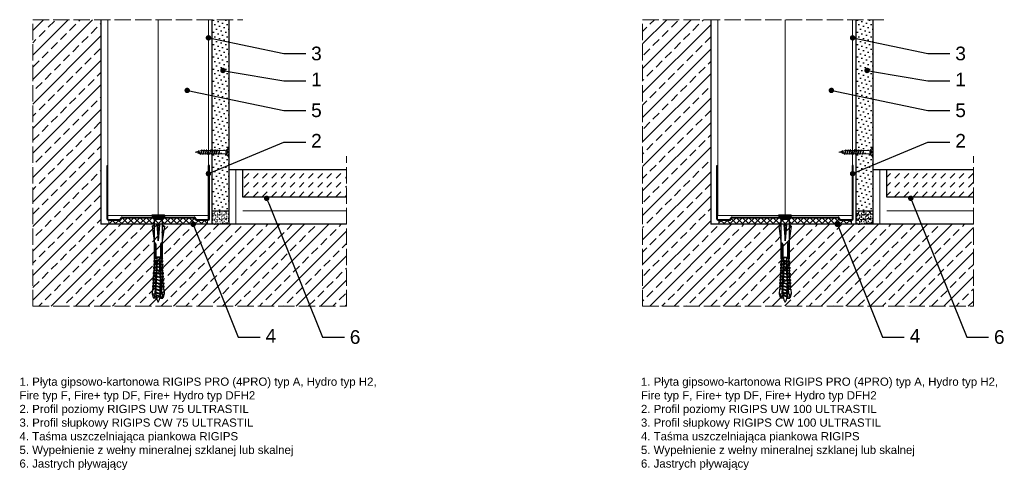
# Model space of a CAD drawing. Header units: millimetres. Extents: x 1170 to 2442, y 529 to 1564.
# Tile 3 of 3: x 1716 to 2437, y 1234 to 1564. Entities that reach past the tile are written whole.
import ezdxf
from ezdxf import colors
from ezdxf.entities.mleader import LeaderData, LeaderLine
from ezdxf.math import Vec2, Vec3

# ---------------------------------------------------------------- set-up
doc = ezdxf.new("R2010")
doc.units = ezdxf.units.MM
doc.linetypes.add('ACAD_ISO02W100', pattern=[15, 12, -3])
for name, color, linetype, lineweight in [('_ISOVER WELNA', 7, 'BATTING', 9), ('_RIGIPS AKCESORIA', 7, 'Continuous', 18), ('_RIGIPS G-K', 7, 'Continuous', 25), ('_RIGIPS PROFIL', 7, 'Continuous', 18), ('KRESKOWANIE', 7, 'Continuous', 9), ('OPISY', 7, 'Continuous', 9), ('PRZERYWANA', 7, 'ACAD_ISO02W100', 9)]:
    doc.layers.add(name, color=color, linetype=linetype, lineweight=lineweight)
doc.styles.get("Standard").update_dxf_attribs({"font": 'arial.ttf'})
doc.linetypes.add('BATTING', pattern='A,0.00254,-2.54,[134,ltypeshp.shx,S=2.54,R=0,X=-2.54,Y=0],-5.08,[134,ltypeshp.shx,S=2.54,R=180,X=2.54,Y=0],-2.54', length=10.16254)

# ---------------------------------------------------------------- blocks, each defined once
blk = doc.blocks.new('UW 75 ULTRASTIL')
h = blk.add_hatch()
h.set_pattern_fill('ANSI31', color=256, scale=0.5, style=0)
h.paths.add_polyline_path([(-11.93, 0.56), (-11.6, 1.24, -0.286951), (-10.7, 1.8), (10.18, 1.8), (41.3, 1.8, -0.286951), (42.2, 1.24), (42.53, 0.56, 0.286951), (43.43, 0), (52, 0, 0.414214), (52.8, 0.8), (52.8, 40), (52.25, 40), (52.25, 0.8, -0.414214), (52, 0.55), (43.77, 0.55, -0.286951), (42.87, 1.11), (42.54, 1.79, 0.286951), (41.64, 2.35), (-11.04, 2.35, 0.286951), (-11.94, 1.79), (-12.27, 1.11, -0.286951), (-13.17, 0.55), (-21.4, 0.55, -0.414214), (-21.65, 0.8), (-21.65, 40), (-22.2, 40), (-22.2, 0.8, 0.414214), (-21.4, 0), (-12.83, 0, 0.286951)])
for p, q in [((-22.2, 0.8), (-22.2, 40)), ((-22.2, 40), (-21.65, 40)), ((-21.65, 0.8), (-21.65, 40)), ((52.25, 0.8), (52.25, 40)), ((52.8, 40), (52.25, 40)), ((52.8, 0.8), (52.8, 40)), ((-21.4, 0.55), (-13.17, 0.55)), ((-21.4, 0), (-12.83, 0)), ((-12.27, 1.11), (-11.94, 1.79)), ((-11.93, 0.56), (-11.6, 1.24)), ((-11.04, 2.35), (41.64, 2.35)), ((-10.7, 1.8), (41.3, 1.8)), ((42.53, 0.56), (42.2, 1.24)), ((42.87, 1.11), (42.54, 1.79)), ((43.43, 0), (52, 0)), ((43.77, 0.55), (52, 0.55))]:
    blk.add_line(p, q)
for centre, radius, start, end in [((-21.4, 0.8), 0.8, 180, 270), ((-21.4, 0.8), 0.25, 180, 270), ((-13.17, 1.55), 1, 270, 334.04349), ((-12.83, 1), 1, 270, 334.04349), ((-11.04, 1.35), 1, 90, 154.04349), ((-10.7, 0.8), 1, 90, 154.04349), ((41.3, 0.8), 1, 25.95651, 90), ((41.64, 1.35), 1, 25.95651, 90), ((43.43, 1), 1, 205.95651, 270), ((43.77, 1.55), 1, 205.95651, 270), ((52, 0.8), 0.8, 270, 0), ((52, 0.8), 0.25, 270, 0)]:
    blk.add_arc(centre, radius, start, end)
blk = doc.blocks.new('UW 100 ULTRASTIL')
h = blk.add_hatch()
h.set_pattern_fill('ANSI31', color=256, scale=0.5, style=0)
h.paths.add_polyline_path([(166.82, 2.35), (89.14, 2.35, 0.286951), (88.24, 1.79), (87.91, 1.11, -0.286951), (87.01, 0.55), (78.78, 0.55, -0.414214), (78.53, 0.8), (78.53, 40), (77.98, 40), (77.98, 0.8, 0.414214), (78.78, 0), (87.35, 0, 0.286951), (88.25, 0.56), (88.58, 1.24, -0.286951), (89.48, 1.8), (166.48, 1.8, -0.286951), (167.38, 1.24), (167.71, 0.56, 0.286951), (168.61, 0), (177.18, 0, 0.414214), (177.98, 0.8), (177.98, 40), (177.43, 40), (177.43, 0.8, -0.414214), (177.18, 0.55), (168.95, 0.55, -0.286951), (168.05, 1.11), (167.72, 1.79, 0.286951)])
for p, q in [((77.98, 0.8), (77.98, 40)), ((77.98, 40), (78.53, 40)), ((78.53, 0.8), (78.53, 40)), ((177.43, 0.8), (177.43, 40)), ((177.98, 40), (177.43, 40)), ((177.98, 0.8), (177.98, 40)), ((78.78, 0.55), (87.01, 0.55)), ((78.78, 0), (87.35, 0)), ((87.91, 1.11), (88.24, 1.79)), ((88.25, 0.56), (88.58, 1.24)), ((89.14, 2.35), (166.82, 2.35)), ((89.48, 1.8), (166.48, 1.8)), ((167.71, 0.56), (167.38, 1.24)), ((168.05, 1.11), (167.72, 1.79)), ((168.61, 0), (177.18, 0)), ((168.95, 0.55), (177.18, 0.55))]:
    blk.add_line(p, q)
for centre, radius, start, end in [((78.78, 0.8), 0.8, 180, 270), ((78.78, 0.8), 0.25, 180, 270), ((87.01, 1.55), 1, 270, 334.04349), ((87.35, 1), 1, 270, 334.04349), ((89.14, 1.35), 1, 90, 154.04349), ((89.48, 0.8), 1, 90, 154.04349), ((166.48, 0.8), 1, 25.95651, 90), ((166.82, 1.35), 1, 25.95651, 90), ((168.61, 1), 1, 205.95651, 270), ((168.95, 1.55), 1, 205.95651, 270), ((177.18, 0.8), 0.8, 270, 0), ((177.18, 0.8), 0.25, 270, 0)]:
    blk.add_arc(centre, radius, start, end)
blk = doc.blocks.new('TN 25')
at = {"layer": '_RIGIPS AKCESORIA'}
for p, q in [((0, -0.84), (0, 7.16)), ((0, 7.16), (0.46, 7.16)), ((0.46, 4.78), (0, 4.78)), ((0, 3.5), (1.77, 3.5)), ((0, 2.83), (1.77, 2.83)), ((0.46, 1.64), (0, 1.64)), ((0.46, 7.16), (0.46, 4.78)), ((0.46, -0.84), (0.46, 1.64)), ((1.77, 3.5), (1.77, 4.2)), ((1.77, 2.83), (1.77, 2.18)), ((3.02, 4.46), (8.47, 4.46)), ((7.49, 2.01), (3.55, 2.01)), ((7.12, 4.46), (7.12, 3.18)), ((8.03, 2.01), (7.12, 4.46)), ((7.12, 3.18), (7.65, 1.53)), ((7.65, 1.53), (8.03, 2.01)), ((9.41, 2.01), (8.03, 2.01)), ((8.47, 4.46), (8.79, 5)), ((9.61, 1.51), (8.47, 4.46)), ((8.79, 5), (9.93, 2.01)), ((9, 4.46), (10.1, 4.46)), ((9.93, 2.01), (9.61, 1.51)), ((11.04, 2.01), (9.93, 2.01)), ((10.1, 4.46), (10.41, 5)), ((11.23, 1.51), (10.1, 4.46)), ((10.41, 5), (11.56, 2.01)), ((10.62, 4.46), (11.67, 4.46)), ((11.56, 2.01), (11.23, 1.51)), ((12.61, 2.01), (11.56, 2.01)), ((11.67, 4.46), (11.99, 5)), ((12.81, 1.51), (11.67, 4.46)), ((11.99, 5), (13.14, 2.01)), ((12.2, 4.46), (13.21, 4.46)), ((13.14, 2.01), (12.81, 1.51)), ((14.15, 2.01), (13.14, 2.01)), ((13.21, 4.46), (13.52, 5)), ((14.34, 1.51), (13.21, 4.46)), ((13.52, 5), (14.67, 2.01)), ((13.73, 4.46), (14.8, 4.46)), ((14.67, 2.01), (14.34, 1.51)), ((15.74, 2.01), (14.67, 2.01)), ((14.8, 4.46), (15.12, 5)), ((15.94, 1.51), (14.8, 4.46)), ((15.12, 5), (16.26, 2.01)), ((15.33, 4.46), (16.42, 4.46)), ((16.26, 2.01), (15.94, 1.51)), ((17.36, 2.01), (16.26, 2.01)), ((16.42, 4.46), (16.73, 5)), ((17.55, 1.51), (16.42, 4.46)), ((16.73, 5), (17.88, 2.01)), ((16.94, 4.46), (17.99, 4.46)), ((17.88, 2.01), (17.55, 1.51)), ((18.93, 2.01), (17.88, 2.01)), ((17.99, 4.46), (18.31, 5)), ((19.13, 1.51), (17.99, 4.46)), ((18.31, 5), (19.45, 2.01)), ((18.52, 4.46), (19.68, 4.46)), ((19.45, 2.01), (19.13, 1.51)), ((19.45, 2.01), (20.62, 2.01)), ((19.68, 4.46), (20, 5)), ((20.82, 1.51), (19.68, 4.46)), ((20, 5), (21.14, 2.01)), ((20.21, 4.46), (20.7, 4.46)), ((20.7, 4.46), (22.28, 3.98)), ((21.14, 2.01), (20.82, 1.51)), ((21.14, 2.01), (21.81, 2.12)), ((21.85, 1.83), (21.67, 3.28)), ((21.67, 3.28), (22.14, 2.4)), ((22.14, 2.4), (21.85, 1.83)), ((22.7, 2.36), (22.14, 2.4)), ((22.28, 3.98), (22.56, 4.37)), ((22.7, 2.36), (22.28, 3.98)), ((22.56, 4.37), (23.03, 2.71)), ((23.03, 2.71), (22.7, 2.36)), ((22.71, 3.85), (25, 3.24)), ((25, 3.24), (23.03, 2.71)), ((0, -0.84), (0.46, -0.84))]:
    blk.add_line(p, q, dxfattribs=at)
for centre, major_axis, ratio, start_param, end_param in [((3.09, 7.67), (0.17, 3.2), 0.826134, 1.773653, 3.180586), ((-0.04, 0.9), (0, 3.93), 0.848176, -0.720942, -0.151112), ((3.37, -1.57), (0.28, 3.57), 0.832181, 0.035984, 1.430787), ((-2.73, 15.91), (0, 14.76), 0.848176, 3.399396, 3.475072), ((0.59, 4.62), (0, 2.81), 0.848176, 3.475072, 3.862535), ((1.66, 3.18), (0, 0.895), 0.848176, -1.552777, -0.720942), ((1.66, 3.18), (0, 0.895), 0.848176, 3.862535, 4.730408)]:
    blk.add_ellipse(centre, major_axis=major_axis, ratio=ratio, start_param=start_param, end_param=end_param, dxfattribs=at)
blk = doc.blocks.new('kolek rozprezny komplet 60')
for p, q in [((390.66, 217.01), (390.76, 218.91)), ((393.15, 216.88), (390.66, 217.01)), ((393.75, 218.75), (390.71, 217.96)), ((393.81, 219.85), (390.76, 218.91)), ((391.67, 216.95), (392.67, 216.95)), ((392.67, 216.95), (391.67, 213.95)), ((392.67, 216.95), (392.07, 213.95)), ((393.07, 216.95), (392.07, 213.95)), ((392.67, 216.95), (393.04, 217.45)), ((393.07, 216.95), (393.04, 217.45)), ((393.07, 216.95), (394.67, 216.95)), ((394.67, 216.95), (393.67, 213.95)), ((393.68, 217.35), (393.81, 219.85)), ((417.38, 216.11), (393.68, 217.35)), ((420.47, 216.55), (393.71, 217.95)), ((397.41, 219.66), (393.81, 219.85)), ((394.67, 216.95), (394.07, 213.95)), ((395.07, 216.95), (394.07, 213.95)), ((394.67, 216.95), (394.92, 217.29)), ((395.07, 216.95), (395.05, 217.28)), ((395.07, 216.95), (397.07, 216.95)), ((397.07, 216.95), (396.07, 213.95)), ((397.07, 216.95), (396.47, 213.95)), ((397.47, 216.95), (396.47, 213.95)), ((397.07, 216.95), (397.23, 217.17)), ((397.31, 217.76), (397.41, 219.66)), ((397.47, 216.95), (397.46, 217.16)), ((397.47, 216.95), (399.47, 216.95)), ((397.67, 217.14), (397.71, 217.74)), ((399, 219.58), (397.82, 218.98)), ((398.47, 217.1), (398.5, 217.7)), ((399.47, 216.95), (398.47, 213.95)), ((399.47, 216.95), (398.87, 213.95)), ((399.87, 216.95), (398.87, 213.95)), ((398.9, 217.68), (399, 219.58)), ((399.8, 219.54), (399, 219.58)), ((399.47, 216.95), (399.55, 217.05)), ((399.7, 217.64), (399.8, 219.54)), ((399.87, 216.95), (399.87, 217.03)), ((399.87, 216.95), (401.38, 216.95)), ((400.07, 217.02), (400.1, 217.62)), ((401.4, 219.45), (400.22, 218.85)), ((400.87, 216.98), (400.9, 217.58)), ((401.87, 216.92), (400.87, 213.95)), ((401.87, 216.92), (401.27, 213.95)), ((402.26, 216.9), (401.27, 213.95)), ((401.3, 217.56), (401.4, 219.45)), ((402.2, 219.41), (401.4, 219.45)), ((402.1, 217.51), (402.2, 219.41)), ((402.47, 216.89), (402.5, 217.49)), ((403.8, 219.33), (402.61, 218.72)), ((403.27, 216.85), (403.3, 217.45)), ((404.22, 216.8), (403.31, 214.05)), ((403.7, 217.43), (403.8, 219.33)), ((404.24, 216.8), (403.7, 214.07)), ((404.62, 216.78), (403.72, 214.07)), ((404.6, 219.29), (403.8, 219.33)), ((404.5, 217.39), (404.6, 219.29)), ((404.86, 216.77), (404.9, 217.37)), ((406.19, 219.2), (405.01, 218.6)), ((405.66, 216.73), (405.69, 217.32)), ((406.58, 216.68), (405.75, 214.18)), ((406.09, 217.3), (406.19, 219.2)), ((406.62, 216.68), (406.12, 214.2)), ((406.98, 216.66), (406.16, 214.2)), ((406.99, 219.16), (406.19, 219.2)), ((406.89, 217.26), (406.99, 219.16)), ((407.26, 216.64), (407.29, 217.24)), ((408.59, 219.08), (407.41, 218.47)), ((408.06, 216.6), (408.09, 217.2)), ((408.94, 216.55), (408.19, 214.31)), ((408.49, 217.18), (408.59, 219.08)), ((408.99, 216.55), (408.55, 214.33)), ((409.39, 219.03), (408.59, 219.08)), ((409.34, 216.53), (408.6, 214.33)), ((409.29, 217.14), (409.39, 219.03)), ((409.66, 216.52), (409.69, 217.12)), ((410.99, 218.95), (409.8, 218.35)), ((410.46, 216.47), (410.49, 217.07)), ((410.89, 217.05), (410.99, 218.95)), ((412.59, 218.87), (411.4, 218.26)), ((412.05, 216.39), (412.09, 216.99)), ((412.49, 216.97), (412.59, 218.87)), ((413.38, 218.82), (412.59, 218.87)), ((412.85, 216.35), (412.89, 216.95)), ((413.28, 216.93), (413.38, 218.82)), ((414.98, 218.74), (413.8, 218.14)), ((414.45, 216.27), (414.48, 216.86)), ((414.88, 216.84), (414.98, 218.74)), ((415.78, 218.7), (414.98, 218.74)), ((415.25, 216.22), (415.28, 216.82)), ((415.68, 216.8), (415.78, 218.7)), ((417.38, 218.62), (416.2, 218.01)), ((417.28, 216.72), (417.38, 218.62)), ((418.18, 218.57), (417.38, 218.62)), ((418.08, 216.68), (418.18, 218.57)), ((419.78, 218.49), (418.59, 217.89)), ((419.68, 216.59), (419.78, 218.49)), ((430.17, 217.15), (419.71, 217.15)), ((431.37, 217.95), (419.75, 217.95)), ((448.67, 218.45), (419.77, 218.45)), ((420.47, 217.15), (420.47, 213.75)), ((420.67, 217.15), (420.67, 213.75)), ((420.87, 217.15), (420.87, 213.75)), ((443.47, 219.95), (432.8, 218.45)), ((443.47, 218.45), (443.47, 219.95)), ((443.47, 219.95), (444.34, 218.45)), ((450.17, 219.95), (448.67, 218.45)), ((448.67, 218.45), (448.67, 212.45)), ((448.67, 216.95), (448.67, 213.95)), ((450.17, 219.95), (450.17, 210.95)), ((450.67, 219.95), (450.17, 219.95)), ((450.67, 219.95), (450.67, 210.95)), ((450.67, 219.35), (451.17, 219.95)), ((451.17, 219.95), (451.67, 219.95)), ((451.17, 219.95), (451.17, 210.95)), ((451.67, 219.95), (451.67, 210.95)), ((393.15, 214.02), (390.66, 213.89)), ((390.66, 213.89), (390.76, 211.99)), ((393.75, 212.15), (390.71, 212.94)), ((393.81, 211.05), (390.76, 211.99)), ((391.67, 213.95), (391.71, 213.45)), ((391.71, 213.45), (392.07, 213.95)), ((392.07, 213.95), (393.67, 213.95)), ((393.67, 213.95), (393.7, 213.55)), ((417.38, 214.79), (393.68, 213.55)), ((393.68, 213.55), (393.81, 211.05)), ((420.47, 214.35), (393.71, 212.95)), ((393.78, 213.55), (394.07, 213.95)), ((397.41, 211.24), (393.81, 211.05)), ((394.07, 213.95), (396.07, 213.95)), ((396.07, 213.95), (396.09, 213.67)), ((396.28, 213.68), (396.47, 213.95)), ((396.47, 213.95), (398.47, 213.95)), ((397.31, 213.14), (397.41, 211.24)), ((397.67, 213.76), (397.71, 213.16)), ((399, 211.32), (397.82, 211.93)), ((398.47, 213.95), (398.48, 213.8)), ((398.47, 213.8), (398.5, 213.2)), ((398.77, 213.81), (398.87, 213.95)), ((398.87, 213.95), (400.87, 213.95)), ((398.9, 213.22), (399, 211.32)), ((399.8, 211.36), (399, 211.32)), ((399.7, 213.26), (399.8, 211.36)), ((400.07, 213.88), (400.1, 213.28)), ((401.4, 211.45), (400.22, 212.05)), ((400.87, 213.95), (400.88, 213.92)), ((400.87, 213.92), (400.9, 213.32)), ((401.27, 213.95), (401.38, 213.95)), ((401.27, 213.94), (401.27, 213.95)), ((401.3, 213.35), (401.4, 211.45)), ((402.2, 211.49), (401.4, 211.45)), ((402.1, 213.39), (402.2, 211.49)), ((402.47, 214.01), (402.5, 213.41)), ((403.8, 211.57), (402.61, 212.18)), ((403.27, 214.05), (403.3, 213.45)), ((403.7, 213.47), (403.8, 211.57)), ((404.6, 211.62), (403.8, 211.57)), ((404.5, 213.51), (404.6, 211.62)), ((404.86, 214.13), (404.9, 213.53)), ((406.19, 211.7), (405.01, 212.3)), ((405.66, 214.17), (405.69, 213.58)), ((406.09, 213.6), (406.19, 211.7)), ((406.99, 211.74), (406.19, 211.7)), ((406.89, 213.64), (406.99, 211.74)), ((407.26, 214.26), (407.29, 213.66)), ((408.59, 211.82), (407.41, 212.43)), ((408.06, 214.3), (408.09, 213.7)), ((408.49, 213.72), (408.59, 211.82)), ((409.39, 211.87), (408.59, 211.82)), ((409.29, 213.76), (409.39, 211.87)), ((409.66, 214.38), (409.69, 213.79)), ((410.99, 211.95), (409.8, 212.55)), ((410.46, 214.43), (410.49, 213.83)), ((411.3, 216.43), (410.64, 214.44)), ((410.89, 213.85), (410.99, 211.95)), ((411.37, 216.43), (410.98, 214.45)), ((411.69, 216.41), (411.04, 214.46)), ((412.59, 212.03), (411.4, 212.64)), ((412.05, 214.51), (412.09, 213.91)), ((412.49, 213.93), (412.59, 212.03)), ((413.38, 212.08), (412.59, 212.03)), ((412.85, 214.55), (412.89, 213.95)), ((413.66, 216.31), (413.08, 214.56)), ((413.28, 213.97), (413.38, 212.08)), ((413.75, 216.3), (413.4, 214.58)), ((414.05, 216.29), (413.49, 214.58)), ((414.98, 212.16), (413.8, 212.76)), ((414.45, 214.64), (414.48, 214.04)), ((414.88, 214.06), (414.98, 212.16)), ((415.78, 212.2), (414.98, 212.16)), ((415.25, 214.68), (415.28, 214.08)), ((416.02, 216.18), (415.52, 214.69)), ((415.68, 214.1), (415.78, 212.2)), ((416.12, 216.18), (415.83, 214.71)), ((416.41, 216.16), (415.93, 214.71)), ((417.38, 212.29), (416.2, 212.89)), ((417.28, 214.18), (417.38, 212.29)), ((418.18, 212.33), (417.38, 212.29)), ((418.22, 215.58), (418.01, 214.95)), ((418.08, 214.22), (418.18, 212.33)), ((419.78, 212.41), (418.59, 213.01)), ((419.68, 214.31), (419.78, 212.41)), ((430.17, 213.75), (419.71, 213.75)), ((431.37, 212.95), (419.75, 212.95)), ((448.67, 212.45), (419.77, 212.45)), ((444.34, 216.37), (432.8, 215.45)), ((432.8, 215.45), (443.47, 215.45)), ((444.34, 214.53), (432.8, 215.45)), ((443.47, 210.95), (432.8, 212.45)), ((444.34, 216.37), (443.47, 215.45)), ((444.34, 214.53), (443.47, 215.45)), ((443.47, 212.45), (443.47, 210.95)), ((443.47, 210.95), (444.34, 212.45)), ((444.34, 214.53), (444.34, 216.37)), ((450.17, 210.95), (448.67, 212.45)), ((450.67, 210.95), (450.17, 210.95)), ((450.67, 211.55), (451.17, 210.95)), ((451.17, 210.95), (451.67, 210.95))]:
    blk.add_line(p, q)
for centre, radius, start, end in [((393.41, 206.24), 10.85, 99.20383, 121.90826), ((393.65, 216.85), 0.5, 87, 177), ((397.68, 219.24), 0.3, 177, 297), ((400.08, 219.12), 0.3, 177, 297), ((402.48, 218.99), 0.3, 177, 297), ((404.87, 218.87), 0.3, 177, 297), ((407.27, 218.74), 0.3, 177, 297), ((409.67, 218.61), 0.3, 177, 297), ((411.27, 218.53), 0.3, 177, 297), ((413.66, 218.41), 0.3, 177, 297), ((416.06, 218.28), 0.3, 177, 297), ((418.46, 218.15), 0.3, 177, 297), ((422.67, 216.95), 1, 90, 168.46304), ((430.17, 218.45), 1.3, 270, 0), ((393.41, 224.66), 10.85, 238.09174, 260.79617), ((393.65, 214.05), 0.5, 183, 273), ((397.68, 211.66), 0.3, 63, 183), ((400.08, 211.78), 0.3, 63, 183), ((402.48, 211.91), 0.3, 63, 183), ((404.87, 212.03), 0.3, 63, 183), ((407.27, 212.16), 0.3, 63, 183), ((409.67, 212.29), 0.3, 63, 183), ((411.27, 212.37), 0.3, 63, 183), ((413.66, 212.5), 0.3, 63, 183), ((416.06, 212.62), 0.3, 63, 183), ((417.55, 215.45), 0.682, 255.86037, 104.13858), ((418.46, 212.75), 0.3, 63, 183), ((422.67, 213.95), 1, 191.53696, 270), ((430.17, 212.45), 1.3, 0, 90)]:
    blk.add_arc(centre, radius, start, end)
blk = doc.blocks.new('_Dot')
at = {"color": 0, "linetype": 'ByBlock', "lineweight": -2}
blk.add_line((-0.5, 0), (-1, 0), dxfattribs=at)
at = {"color": 0, "linetype": 'ByBlock', "const_width": 0.5}
blk.add_lwpolyline([(-0.25, 0, 1), (0.25, 0, 1)], format="xyb", close=True, dxfattribs=at)

msp = doc.modelspace()

# ---------------------------------------------------------------- hatches: boundary and pattern name
at = {"layer": '_RIGIPS G-K'}
h = msp.add_hatch(dxfattribs=at)
h.set_pattern_fill('DOTS', color=256, scale=2, angle=45, style=0)
h.set_pattern_definition([(45, (206.5695, -20), (-1.122532, 3.367596), [0, -3.175])])
h.paths.add_polyline_path([(1869.34, 1564.13), (1856.84, 1564.13), (1856.84, 1424.13), (1869.34, 1424.13)])
h = msp.add_hatch(dxfattribs=at)
h.set_pattern_fill('DOTS', color=256, scale=2, angle=45, style=0)
h.set_pattern_definition([(45, (678.5, -20), (-1.122532, 3.367596), [0, -3.175])])
h.paths.add_polyline_path([(2341.27, 1564.13), (2328.77, 1564.13), (2328.77, 1424.13), (2341.27, 1424.13)])
h = msp.add_hatch(dxfattribs=at)
h.set_pattern_fill('AR-SAND', color=256, scale=0.05, style=0)
h.set_pattern_definition([(37.5, (206.5695, -20), (-0.0800016, 2.4470662), [0, -1.9304, 0, -2.159, 0, -2.06375]), (7.5, (206.5695, -20), (2.2476164, 3.5841255), [0, -1.0414, 0, -1.7399, 0, -0.66675]), (327.5, (205.0074, -20), (3.9549619, 0.007186), [0, -0.635, 0, -2.286, 0, -2.9845]), (317.5, (205.0074, -20), (3.817782, 1.1146466), [0, -0.3175, 0, -1.4986, 0, -1.7145])])
h.paths.add_polyline_path([(1869.34, 1424.13), (1856.84, 1424.13), (1856.84, 1414.13), (1869.34, 1414.13)])
h = msp.add_hatch(dxfattribs=at)
h.set_pattern_fill('AR-SAND', color=256, scale=0.05, style=0)
h.set_pattern_definition([(37.5, (678.5, -20), (-0.0800016, 2.4470662), [0, -1.9304, 0, -2.159, 0, -2.06375]), (7.5, (678.5, -20), (2.2476164, 3.5841255), [0, -1.0414, 0, -1.7399, 0, -0.66675]), (327.5, (676.938, -20), (3.9549619, 0.007186), [0, -0.635, 0, -2.286, 0, -2.9845]), (317.5, (676.938, -20), (3.817782, 1.1146466), [0, -0.3175, 0, -1.4986, 0, -1.7145])])
h.paths.add_polyline_path([(2341.27, 1424.13), (2328.77, 1424.13), (2328.77, 1414.13), (2341.27, 1414.13)])
at = {"layer": 'KRESKOWANIE'}
h = msp.add_hatch(dxfattribs=at)
h.set_pattern_fill('ANSI33', color=256, scale=2, style=0)
h.set_pattern_definition([(45, (-133.43, 308.061), (-8.980256, 8.980256), []), (45, (-124.45, 308.061), (-8.980256, 8.980256), [6.35, -3.175])])
h.paths.add_polyline_path([(1955.34, 1414.13), (1775.34, 1414.13), (1775.34, 1564.13), (1725.34, 1564.13), (1725.34, 1354.13), (1955.34, 1354.13)])
h = msp.add_hatch(dxfattribs=at)
h.set_pattern_fill('ANSI33', color=256, scale=2, style=0)
h.set_pattern_definition([(45, (0, 308.061), (-8.980256, 8.980256), []), (45, (8.98, 308.061), (-8.980256, 8.980256), [6.35, -3.175])])
h.paths.add_polyline_path([(2414.77, 1414.13), (2222.27, 1414.13), (2222.27, 1564.13), (2172.27, 1564.13), (2172.27, 1354.13), (2414.77, 1354.13)])
h = msp.add_hatch(dxfattribs=at)
h.set_pattern_fill('DASH', color=256, scale=1.5, angle=45, style=0)
h.set_pattern_definition([(45, (-133.4305, 0), (4e-16, 6.735192), [4.7625, -4.7625])])
h.paths.add_polyline_path([(1955.34, 1454.13), (1879.34, 1454.13), (1879.34, 1434.13), (1955.34, 1434.13)])
h = msp.add_hatch(dxfattribs=at)
h.set_pattern_fill('DASH', color=256, scale=1.5, angle=45, style=0)
h.paths.add_polyline_path([(2414.77, 1454.13), (2351.27, 1454.13), (2351.27, 1434.13), (2414.77, 1434.13)])
h = msp.add_hatch(dxfattribs=at)
h.set_pattern_fill('ANSI37', color=256, angle=90, style=0)
h.set_pattern_definition([(135, (-133.4305, -20), (-2.245064, -2.245064), []), (225, (-133.4305, -20), (2.245064, -2.245064), [])])
h.paths.add_polyline_path([(1853.44, 1417.13), (1845.47, 1417.13, -0.286951), (1844.57, 1417.69), (1844.24, 1418.37, 0.286951), (1843.34, 1418.93), (1791.35, 1418.93, 0.286951), (1790.45, 1418.37), (1790.12, 1417.69, -0.286951), (1789.22, 1417.13), (1781.24, 1417.13), (1781.24, 1414.13), (1853.44, 1414.13)])
h = msp.add_hatch(dxfattribs=at)
h.set_pattern_fill('ANSI37', color=256, angle=90, style=0)
h.set_pattern_definition([(135, (326, -20), (-2.245064, -2.245064), []), (225, (326, -20), (2.245064, -2.245064), [])])
h.paths.add_polyline_path([(2316.5, 1417.69), (2316.17, 1418.37, 0.286951), (2315.27, 1418.93), (2238.28, 1418.93, 0.286951), (2237.38, 1418.37), (2237.05, 1417.69, -0.286951), (2236.15, 1417.13), (2228.17, 1417.13), (2228.17, 1414.13), (2325.37, 1414.13), (2325.37, 1417.13), (2317.4, 1417.13, -0.286951)])

# ---------------------------------------------------------------- linework, layer by layer
for p, q in [((1775.34, 1564.13), (1775.34, 1414.13)), ((2222.27, 1564.13), (2222.27, 1414.13)), ((1955.34, 1454.13), (1869.34, 1454.13)), ((1879.34, 1434.13), (1879.34, 1454.13)), ((2414.77, 1454.13), (2341.27, 1454.13)), ((2351.27, 1434.13), (2351.27, 1454.13)), ((1955.34, 1434.13), (1879.34, 1434.13)), ((2414.77, 1434.13), (2351.27, 1434.13)), ((1955.34, 1414.13), (1775.34, 1414.13)), ((2414.77, 1414.13), (2222.27, 1414.13))]:
    msp.add_line(p, q)
at = {"layer": '_ISOVER WELNA', "ltscale": 3.6}
msp.add_line((1817.34, 1564.13), (1817.34, 1419.48), dxfattribs=at)
at = {"layer": '_ISOVER WELNA', "ltscale": 4.8}
msp.add_line((2276.77, 1564.13), (2276.77, 1419.48), dxfattribs=at)
at = {"layer": '_ISOVER WELNA', "ltscale": 0.49}
for p, q in [((1874.34, 1454.13), (1874.34, 1414.13)), ((2346.27, 1454.13), (2346.27, 1414.13))]:
    msp.add_line(p, q, dxfattribs=at)
at = {"layer": '_ISOVER WELNA', "ltscale": 0.95}
for p, q in [((1879.34, 1424.13), (1955.34, 1424.13)), ((2351.27, 1424.13), (2414.77, 1424.13))]:
    msp.add_line(p, q, dxfattribs=at)
at = {"layer": '_RIGIPS G-K'}
for p, q in [((1856.84, 1414.13), (1856.84, 1564.13)), ((1869.34, 1414.13), (1869.34, 1564.13)), ((2328.77, 1414.13), (2328.77, 1564.13)), ((2341.27, 1414.13), (2341.27, 1564.13)), ((1856.84, 1424.13), (1869.34, 1424.13)), ((2328.77, 1424.13), (2341.27, 1424.13)), ((1855.34, 1414.13), (1842.84, 1414.13))]:
    msp.add_line(p, q, dxfattribs=at)
at = {"layer": '_RIGIPS PROFIL', "lineweight": 9}
for p, q in [((1780.44, 1564.13), (1780.44, 1420.48)), ((1854.24, 1564.13), (1854.24, 1420.48)), ((2227.37, 1564.13), (2227.37, 1420.48)), ((2326.17, 1564.13), (2326.17, 1420.48)), ((1854.24, 1420.48), (1780.44, 1420.48)), ((2326.17, 1420.48), (2227.37, 1420.48))]:
    msp.add_line(p, q, dxfattribs=at)
at = {"layer": 'KRESKOWANIE'}
for p, q in [((1781.24, 1417.13), (1781.24, 1414.13)), ((1853.44, 1417.13), (1853.44, 1414.13)), ((2228.17, 1417.13), (2228.17, 1414.13)), ((2325.37, 1417.13), (2325.37, 1414.13))]:
    msp.add_line(p, q, dxfattribs=at)
at = {"layer": 'PRZERYWANA'}
for p, q in [((1725.34, 1564.13), (1879.34, 1564.13)), ((1725.34, 1354.13), (1725.34, 1564.13)), ((2172.27, 1564.13), (2351.27, 1564.13)), ((2172.27, 1354.13), (2172.27, 1564.13)), ((1955.34, 1354.13), (1955.34, 1464.13)), ((2414.77, 1354.13), (2414.77, 1464.13)), ((1725.34, 1354.13), (1955.34, 1354.13)), ((2172.27, 1354.13), (2414.77, 1354.13))]:
    msp.add_line(p, q, dxfattribs=at)

# ---------------------------------------------------------------- block references
for name, p in [('UW 75 ULTRASTIL', (1802.04, 1417.13)), ('UW 100 ULTRASTIL', (2148.8, 1417.13))]:
    msp.add_blockref(name, p)
at = {"rotation": 90}
for p in [(2032.79, 969.35), (2492.23, 969.3)]:
    msp.add_blockref('kolek rozprezny komplet 60', p, dxfattribs=at)
at = {"layer": '_RIGIPS AKCESORIA', "xscale": -1}
for p in [(1869.34, 1463.89), (2341.27, 1463.89)]:
    msp.add_blockref('TN 25', p, dxfattribs=at)

# ---------------------------------------------------------------- texts
at = {"char_height": 6, "attachment_point": 1}
for s, insert, width in [('1. Płyta gipsowo-kartonowa RIGIPS PRO (4PRO) typ A, Hydro typ H2, Fire typ F, Fire+ typ DF, Fire+ Hydro typ DFH2\\P2. Profil poziomy RIGIPS UW 75 ULTRASTIL\\P3. Profil słupkowy RIGIPS CW 75 ULTRASTIL\\P4. Taśma uszczelniająca piankowa RIGIPS\\P5. Wypełnienie z wełny mineralnej szklanej lub skalnej\\P6. Jastrych pływający', (1715.65, 1301.8), 262.557), ('1. Płyta gipsowo-kartonowa RIGIPS PRO (4PRO) typ A, Hydro typ H2, Fire typ F, Fire+ typ DF, Fire+ Hydro typ DFH2\\P2. Profil poziomy RIGIPS UW 100 ULTRASTIL\\P3. Profil słupkowy RIGIPS CW 100 ULTRASTIL\\P4. Taśma uszczelniająca piankowa RIGIPS\\P5. Wypełnienie z wełny mineralnej szklanej lub skalnej\\P6. Jastrych pływający', (2171.13, 1301.8), 262.7051)]:
    msp.add_mtext(s, dxfattribs=dict(at, insert=insert, width=width))

# ---------------------------------------------------------------- leaders
at = {"layer": 'OPISY'}
ml = msp.add_multileader_mtext('Standard', dxfattribs=at)
ml.set_content('3', color=256)
ml.set_leader_properties()
ml.set_arrow_properties(name='DOT')
ml.build(insert=Vec2(0, 0))
ctx = ml.context
ctx.base_point, ctx.char_height, ctx.landing_gap_size, ctx.plane_origin = Vec3(1925.41, 1539.29), 10, 4, Vec3(1732.82, 1682.95)
notes = []
notes.append((ctx, [(0, (1, 1, 0), (1909.41, 1539.29), (1, 0), 16, [(0, [(1854.17, 1550.82)], 0, [])])]))
ctx.mtext.insert, ctx.mtext.flow_direction = Vec3(1929.41, 1544.38), 5
ml = msp.add_multileader_mtext('Standard', dxfattribs=at)
ml.set_content('3', color=256)
ml.set_leader_properties()
ml.set_arrow_properties(name='DOT')
ml.build(insert=Vec2(0, 0))
ctx = ml.context
ctx.base_point, ctx.char_height, ctx.landing_gap_size, ctx.plane_origin = Vec3(2397.52, 1539.29), 10, 4, Vec3(2204.94, 1682.95)
notes.append((ctx, [(0, (1, 1, 0), (2381.52, 1539.29), (1, 0), 16, [(0, [(2326.29, 1550.82)], 0, [])])]))
ctx.mtext.insert, ctx.mtext.flow_direction = Vec3(2401.52, 1544.38), 5
ml = msp.add_multileader_mtext('Standard', dxfattribs=at)
ml.set_content('1', color=256)
ml.set_leader_properties()
ml.set_arrow_properties(name='DOT')
ml.build(insert=Vec2(0, 0))
ctx = ml.context
ctx.base_point, ctx.char_height, ctx.landing_gap_size, ctx.plane_origin = Vec3(1925.41, 1519.34), 10, 4, Vec3(1732.82, 1663)
notes.append((ctx, [(0, (1, 1, 0), (1909.41, 1519.34), (1, 0), 16, [(0, [(1864.77, 1526.91)], 0, [])])]))
ctx.mtext.insert, ctx.mtext.flow_direction = Vec3(1929.41, 1525.34), 5
ml = msp.add_multileader_mtext('Standard', dxfattribs=at)
ml.set_content('1', color=256)
ml.set_leader_properties()
ml.set_arrow_properties(name='DOT')
ml.build(insert=Vec2(0, 0))
ctx = ml.context
ctx.base_point, ctx.char_height, ctx.landing_gap_size, ctx.plane_origin = Vec3(2397.52, 1519.34), 10, 4, Vec3(2204.94, 1663)
notes.append((ctx, [(0, (1, 1, 0), (2381.52, 1519.34), (1, 0), 16, [(0, [(2336.89, 1526.91)], 0, [])])]))
ctx.mtext.insert, ctx.mtext.flow_direction = Vec3(2401.52, 1525.34), 5
ml = msp.add_multileader_mtext('Standard', dxfattribs=at)
ml.set_content('5', color=256)
ml.set_leader_properties()
ml.set_arrow_properties(name='DOT')
ml.build(insert=Vec2(0, 0))
ctx = ml.context
ctx.base_point, ctx.char_height, ctx.landing_gap_size, ctx.plane_origin = Vec3(1925.41, 1497.65), 10, 4, Vec3(1732.82, 1641.3)
notes.append((ctx, [(0, (1, 1, 0), (1909.41, 1497.65), (1, 0), 16, [(0, [(1838.59, 1512.28)], 0, [])])]))
ctx.mtext.insert, ctx.mtext.flow_direction = Vec3(1929.41, 1502.73), 5
ml = msp.add_multileader_mtext('Standard', dxfattribs=at)
ml.set_content('5', color=256)
ml.set_leader_properties()
ml.set_arrow_properties(name='DOT')
ml.build(insert=Vec2(0, 0))
ctx = ml.context
ctx.base_point, ctx.char_height, ctx.landing_gap_size, ctx.plane_origin = Vec3(2397.52, 1497.65), 10, 4, Vec3(2204.94, 1641.3)
notes.append((ctx, [(0, (1, 1, 0), (2381.52, 1497.65), (1, 0), 16, [(0, [(2310.71, 1512.28)], 0, [])])]))
ctx.mtext.insert, ctx.mtext.flow_direction = Vec3(2401.52, 1502.73), 5
ml = msp.add_multileader_mtext('Standard', dxfattribs=at)
ml.set_content('2', color=256)
ml.set_leader_properties()
ml.set_arrow_properties(name='DOT')
ml.build(insert=Vec2(0, 0))
ctx = ml.context
ctx.base_point, ctx.char_height, ctx.landing_gap_size, ctx.plane_origin = Vec3(1925.41, 1474.38), 10, 4, Vec3(1732.82, 1618.04)
notes.append((ctx, [(0, (1, 1, 0), (1909.41, 1474.38), (1, 0), 16, [(0, [(1854.15, 1451.26)], 0, [])])]))
ctx.mtext.insert, ctx.mtext.flow_direction = Vec3(1929.41, 1480.38), 5
ml = msp.add_multileader_mtext('Standard', dxfattribs=at)
ml.set_content('2', color=256)
ml.set_leader_properties()
ml.set_arrow_properties(name='DOT')
ml.build(insert=Vec2(0, 0))
ctx = ml.context
ctx.base_point, ctx.char_height, ctx.landing_gap_size, ctx.plane_origin = Vec3(2397.52, 1474.38), 10, 4, Vec3(2204.94, 1618.04)
notes.append((ctx, [(0, (1, 1, 0), (2381.52, 1474.38), (1, 0), 16, [(0, [(2326.27, 1451.26)], 0, [])])]))
ctx.mtext.insert, ctx.mtext.flow_direction = Vec3(2401.52, 1480.38), 5
ml = msp.add_multileader_mtext('Standard', dxfattribs=at)
ml.set_content('6', color=256)
ml.set_leader_properties()
ml.set_arrow_properties(name='DOT')
ml.build(insert=Vec2(0, 0))
ctx = ml.context
ctx.base_point, ctx.char_height, ctx.landing_gap_size, ctx.plane_origin = Vec3(1953.76, 1331.43), 10, 4, Vec3(1761.17, 1475.09)
notes.append((ctx, [(0, (1, 1, 0), (1937.76, 1331.43), (1, 0), 16, [(0, [(1896.8, 1433.19)], 0, [])])]))
ctx.mtext.insert, ctx.mtext.flow_direction = Vec3(1957.76, 1336.52), 5
ml = msp.add_multileader_mtext('Standard', dxfattribs=at)
ml.set_content('6', color=256)
ml.set_leader_properties()
ml.set_arrow_properties(name='DOT')
ml.build(insert=Vec2(0, 0))
ctx = ml.context
ctx.base_point, ctx.char_height, ctx.landing_gap_size, ctx.plane_origin = Vec3(2425.88, 1331.43), 10, 4, Vec3(2233.29, 1475.09)
notes.append((ctx, [(0, (1, 1, 0), (2409.88, 1331.43), (1, 0), 16, [(0, [(2368.92, 1433.19)], 0, [])])]))
ctx.mtext.insert, ctx.mtext.flow_direction = Vec3(2429.88, 1336.52), 5
ml = msp.add_multileader_mtext('Standard', dxfattribs=at)
ml.set_content('4', color=256)
ml.set_leader_properties()
ml.set_arrow_properties(name='DOT')
ml.build(insert=Vec2(0, 0))
ctx = ml.context
ctx.base_point, ctx.char_height, ctx.landing_gap_size, ctx.plane_origin = Vec3(1892.02, 1331.43), 10, 4, Vec3(1699.43, 1475.09)
notes.append((ctx, [(0, (1, 1, 0), (1876.02, 1331.43), (1, 0), 16, [(0, [(1842.99, 1414.13)], 0, [])])]))
ctx.mtext.insert, ctx.mtext.flow_direction = Vec3(1896.02, 1337.43), 5
ml = msp.add_multileader_mtext('Standard', dxfattribs=at)
ml.set_content('4', color=256)
ml.set_leader_properties()
ml.set_arrow_properties(name='DOT')
ml.build(insert=Vec2(0, 0))
ctx = ml.context
ctx.base_point, ctx.char_height, ctx.landing_gap_size, ctx.plane_origin = Vec3(2364.14, 1331.43), 10, 4, Vec3(2171.55, 1475.09)
notes.append((ctx, [(0, (1, 1, 0), (2348.14, 1331.43), (1, 0), 16, [(0, [(2315.1, 1414.13)], 0, [])])]))
ctx.mtext.insert, ctx.mtext.flow_direction = Vec3(2368.14, 1337.43), 5
for ctx, leaders in notes:
    for number, flags, end, landing, length, lines in leaders:
        leader = LeaderData()
        leader.index, (leader.has_last_leader_line, leader.has_dogleg_vector, leader.attachment_direction) = number, flags
        leader.last_leader_point, leader.dogleg_vector, leader.dogleg_length = Vec3(end), Vec3(landing), length
        for number, points, colour, breaks in lines:
            line = LeaderLine()
            line.index, line.vertices, line.color, line.breaks = number, Vec3.list(points), colors.encode_raw_color(colour), breaks
            leader.lines.append(line)
        ctx.leaders.append(leader)

doc.saveas('drawing.dxf')
